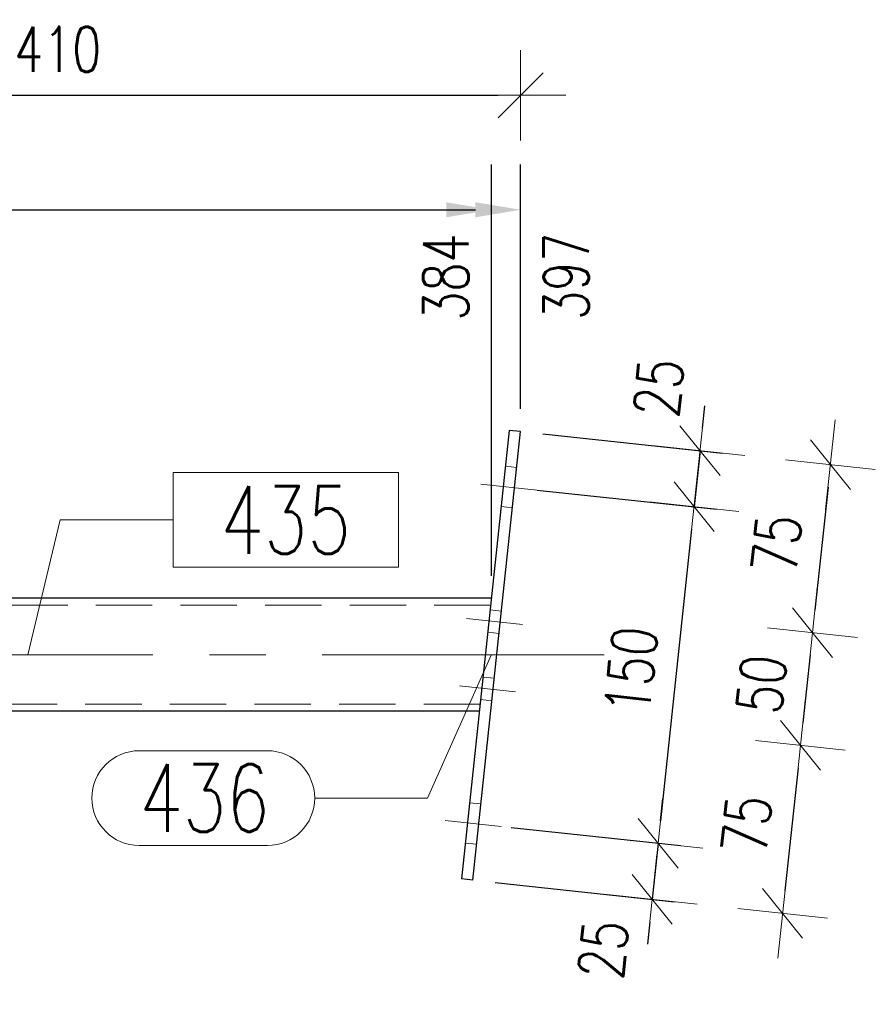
# Model space of a CAD drawing. Header units: millimetres. Extents: x -875 to -363, y 16471 to 16844.
# Tile 7 of 15: x -684 to -646, y 16518 to 16562. Entities that reach past the tile are written whole.
import ezdxf

# ---------------------------------------------------------------- set-up
doc = ezdxf.new("R2010")
doc.units = ezdxf.units.MM
doc.header["$LTSCALE"] = 10
doc.linetypes.add('HIDDEN', pattern=[0.375, 0.25, -0.125])
doc.linetypes.add('MITTE', pattern=[2, 1.25, -0.25, 0.25, -0.25])
doc.layers.get('Defpoints').update_dxf_attribs({"color": 1})
for name, color, linetype, lineweight in [('PS_DIM', 4, 'Continuous', 13), ('PS_Hidden', 2, 'HIDDEN', 9), ('PS_Mid', 5, 'MITTE', 15), ('PS_Pos', 1, 'Continuous', 15), ('PS_Shape', 161, 'Continuous', 30), ('PS_SOLID', 7, 'Continuous', 30)]:
    doc.layers.add(name, color=color, linetype=linetype, lineweight=lineweight)
doc.styles.add('simplex', font='simplex.shx', dxfattribs={"width": 0.75})
doc.dimstyles.new('1_10_GŁ_DS1-LS10', dxfattribs={"dimtxt": 2, "dimasz": 2, "dimexe": 2, "dimexo": 1, "dimgap": 1, "dimtad": 1, "dimjust": 4, "dimdec": 0, "dimlfac": 10, "dimtxsty": 'simplex', "dimblk1": 'NONE', "dimsah": 1, "dimcen": 2, "dimclrd": 256, "dimclre": 256, "dimclrt": 3, "dimadec": 1, "dimazin": 0, "dimtfac": 1, "dimtdec": 0, "dimtmove": 2, "dimatfit": 3, "dimfxl": 1, "dimarcsym": 0})
doc.dimstyles.new('1_10_PRZ', dxfattribs={"dimtxt": 2, "dimasz": 1, "dimexe": 2, "dimexo": 5, "dimgap": 1, "dimtad": 1, "dimdec": 0, "dimlfac": 10, "dimtxsty": 'simplex', "dimblk": 'dimznak', "dimcen": 2, "dimse1": 1, "dimse2": 1, "dimclrt": 3, "dimadec": 1, "dimazin": 0, "dimtfac": 1, "dimtdec": 0, "dimtix": 1, "dimtmove": 2, "dimatfit": 3, "dimldrblk": 'dim-grot', "dimfxl": 1, "dimarcsym": 0})
doc.dimstyles.new('1_10_PRZ_DS1-LS10', dxfattribs={"dimtxt": 2, "dimasz": 1, "dimexe": 2, "dimexo": 5, "dimgap": 1, "dimtad": 1, "dimdec": 0, "dimlfac": 10, "dimtxsty": 'simplex', "dimblk": 'dimznak', "dimcen": 2, "dimse1": 1, "dimse2": 1, "dimclrt": 3, "dimadec": 1, "dimazin": 0, "dimtfac": 1, "dimtdec": 0, "dimtix": 1, "dimtmove": 2, "dimatfit": 3, "dimldrblk": 'dim-grot', "dimfxl": 1, "dimarcsym": 0})
doc.dimstyles.new('1_10_SC', dxfattribs={"dimtxt": 2, "dimasz": 1, "dimexe": 1, "dimexo": 1, "dimgap": 1, "dimtad": 1, "dimdec": 0, "dimlfac": 10, "dimtxsty": 'simplex', "dimblk": 'dimznak', "dimcen": 2, "dimclrd": 256, "dimclre": 256, "dimclrt": 3, "dimadec": 1, "dimazin": 0, "dimtfac": 1, "dimtdec": 0, "dimtix": 1, "dimtmove": 2, "dimatfit": 3, "dimldrblk": 'dim-grot', "dimfxl": 1, "dimarcsym": 0})
doc.dimstyles.new('średnice', dxfattribs={"dimtxt": 2, "dimasz": 2.5, "dimexe": 1, "dimexo": 1, "dimgap": 1, "dimtad": 1, "dimdec": 0, "dimlfac": 10, "dimtxsty": 'simplex', "dimcen": 2, "dimclrd": 256, "dimclre": 256, "dimclrt": 3, "dimadec": 1, "dimazin": 0, "dimtfac": 1, "dimtdec": 0, "dimtix": 1, "dimtmove": 1, "dimatfit": 0, "dimfxl": 1, "dimarcsym": 0})

# ---------------------------------------------------------------- blocks, each defined once
blk = doc.blocks.new('*D144')
at = {"layer": 'Defpoints', "color": 0, "transparency": 16777216}
for p in [(-662.766, 16553.471), (-701.214, 16536.249), (-662.766, 16536.249)]:
    blk.add_point(p, dxfattribs=at)
at = {"layer": 'PS_DIM', "lineweight": -2, "transparency": 16777216}
for p, q in [((-701.214, 16537.249), (-701.214, 16555.471)), ((-662.766, 16537.249), (-662.766, 16555.471)), ((-701.214, 16553.471), (-664.766, 16553.471))]:
    blk.add_line(p, q, dxfattribs=at)
at = {"layer": 'PS_DIM', "transparency": 16777216}
blk.add_solid([(-664.766, 16553.804), (-664.766, 16553.137), (-662.766, 16553.471)], dxfattribs=at)
at = {"layer": 'PS_DIM', "color": 3, "transparency": 16777216, "insert": (-664.786, 16550.486), "char_height": 2, "attachment_point": 5, "rotation": 90, "style": 'simplex'}
blk.add_mtext('384', dxfattribs=at)
blk = doc.blocks.new('_None')
blk = doc.blocks.new('*D145')
at = {"layer": 'Defpoints', "color": 0, "transparency": 16777216}
for p in [(-661.474, 16553.471), (-661.474, 16543.64), (-701.214, 16536.249)]:
    blk.add_point(p, dxfattribs=at)
at = {"layer": 'PS_DIM', "lineweight": -2, "transparency": 16777216}
for p, q in [((-701.214, 16537.249), (-701.214, 16555.471)), ((-661.474, 16544.64), (-661.474, 16555.471)), ((-701.214, 16553.471), (-663.474, 16553.471))]:
    blk.add_line(p, q, dxfattribs=at)
at = {"layer": 'PS_DIM', "transparency": 16777216}
blk.add_solid([(-663.474, 16553.804), (-663.474, 16553.137), (-661.474, 16553.471)], dxfattribs=at)
at = {"layer": 'PS_DIM', "color": 3, "transparency": 16777216, "insert": (-659.454, 16550.522), "char_height": 2, "attachment_point": 5, "rotation": 90, "style": 'simplex'}
blk.add_mtext('397', dxfattribs=at)
blk = doc.blocks.new('dimznak')
at = {"color": 0}
for points in [[(0, 2), (0, -2)], [(-2, 0), (2, 0)]]:
    blk.add_lwpolyline(points, dxfattribs=at)
at = {"color": 2}
blk.add_lwpolyline([(1, 1), (-1, -1)], dxfattribs=at)
blk = doc.blocks.new('*D152')
at = {"layer": 'Defpoints', "color": 0, "transparency": 16777216}
for p in [(-661.474, 16543.64), (-661.74, 16541.154), (-653.785, 16540.305)]:
    blk.add_point(p, dxfattribs=at)
at = {"layer": 'PS_DIM', "lineweight": -2, "transparency": 16777216}
for p, q in [((-653.414, 16543.785), (-653.307, 16544.779)), ((-660.48, 16543.533), (-652.525, 16542.684)), ((-653.52, 16542.791), (-653.785, 16540.305)), ((-660.745, 16541.048), (-652.791, 16540.199)), ((-653.891, 16539.31), (-653.997, 16538.316))]:
    blk.add_line(p, q, dxfattribs=at)
for p, rotation in [((-653.52, 16542.791), 263.9079972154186), ((-653.785, 16540.305), 83.90799721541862)]:
    blk.add_blockref('dimznak', p, dxfattribs=dict(at, rotation=rotation))
at = {"layer": 'PS_DIM', "color": 3, "transparency": 16777216, "insert": (-655.35, 16545.582), "char_height": 2, "attachment_point": 5, "rotation": 83.908, "style": 'simplex'}
blk.add_mtext('25', dxfattribs=at)
blk = doc.blocks.new('dim-grot')
blk.add_hatch(color=256).paths.add_polyline_path([(0, 0), (-2, 0.5), (-2, -0.5)])
blk.add_lwpolyline([(0, 0), (-2, 0.5), (-2, -0.5), (0, 0)])
blk = doc.blocks.new('*D153')
at = {"layer": 'Defpoints', "color": 0, "transparency": 16777216}
for p in [(-661.74, 16541.154), (-662.88, 16526.19), (-655.377, 16525.389)]:
    blk.add_point(p, dxfattribs=at)
at = {"layer": 'PS_DIM', "lineweight": -2, "transparency": 16777216}
for p, q in [((-660.745, 16541.048), (-652.791, 16540.199)), ((-653.891, 16539.31), (-655.271, 16526.384)), ((-661.886, 16526.084), (-654.383, 16525.283))]:
    blk.add_line(p, q, dxfattribs=at)
for p, rotation in [((-653.785, 16540.305), 83.90799721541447), ((-655.377, 16525.389), 263.9079972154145)]:
    blk.add_blockref('dimznak', p, dxfattribs=dict(at, rotation=rotation))
at = {"layer": 'PS_DIM', "color": 3, "transparency": 16777216, "insert": (-656.57, 16533.059), "char_height": 2, "attachment_point": 5, "rotation": 83.908, "style": 'simplex'}
blk.add_mtext('150', dxfattribs=at)
blk = doc.blocks.new('*D154')
at = {"layer": 'Defpoints', "color": 0, "transparency": 16777216}
for p in [(-662.88, 16526.19), (-663.597, 16523.752), (-655.642, 16522.903)]:
    blk.add_point(p, dxfattribs=at)
at = {"layer": 'PS_DIM', "lineweight": -2, "transparency": 16777216}
for p, q in [((-655.271, 16526.384), (-655.165, 16527.378)), ((-661.886, 16526.084), (-654.383, 16525.283)), ((-655.377, 16525.389), (-655.642, 16522.903)), ((-662.603, 16523.646), (-654.648, 16522.797)), ((-655.748, 16521.909), (-655.854, 16520.915))]:
    blk.add_line(p, q, dxfattribs=at)
for p, rotation in [((-655.377, 16525.389), 263.9079972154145), ((-655.642, 16522.903), 83.90799721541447)]:
    blk.add_blockref('dimznak', p, dxfattribs=dict(at, rotation=rotation))
at = {"layer": 'PS_DIM', "color": 3, "transparency": 16777216, "insert": (-657.81, 16520.681), "char_height": 2, "attachment_point": 5, "rotation": 83.908, "style": 'simplex'}
blk.add_mtext('25', dxfattribs=at)
blk = doc.blocks.new('*D155')
at = {"layer": 'Defpoints', "color": 0, "transparency": 16777216}
for p in [(-661.972, 16543.693), (-662.766, 16536.249), (-648.534, 16534.73)]:
    blk.add_point(p, dxfattribs=at)
at = {"layer": 'PS_DIM', "color": 0, "lineweight": -2, "transparency": 16777216}
blk.add_line((-647.846, 16541.179), (-648.428, 16535.724), dxfattribs=at)
for p, rotation in [((-647.739, 16542.174), 83.90799721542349), ((-648.534, 16534.73), 263.9079972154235)]:
    blk.add_blockref('dimznak', p, dxfattribs=dict(at, rotation=rotation))
at = {"layer": 'PS_DIM', "color": 3, "transparency": 16777216, "insert": (-650.125, 16538.664), "char_height": 2, "attachment_point": 5, "rotation": 83.908, "style": 'simplex'}
blk.add_mtext('75', dxfattribs=at)
blk = doc.blocks.new('*D156')
at = {"layer": 'Defpoints', "color": 0, "transparency": 16777216}
for p in [(-662.766, 16536.249), (-663.3, 16531.249), (-649.068, 16529.73)]:
    blk.add_point(p, dxfattribs=at)
at = {"layer": 'PS_DIM', "color": 0, "lineweight": -2, "transparency": 16777216}
blk.add_line((-648.64, 16533.736), (-648.961, 16530.724), dxfattribs=at)
for p, rotation in [((-648.534, 16534.73), 83.90799721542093), ((-649.068, 16529.73), 263.9079972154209)]:
    blk.add_blockref('dimznak', p, dxfattribs=dict(at, rotation=rotation))
at = {"layer": 'PS_DIM', "color": 3, "transparency": 16777216, "insert": (-650.789, 16532.442), "char_height": 2, "attachment_point": 5, "rotation": 83.908, "style": 'simplex'}
blk.add_mtext('50', dxfattribs=at)
blk = doc.blocks.new('*D157')
at = {"layer": 'Defpoints', "color": 0, "transparency": 16777216}
for p in [(-663.3, 16531.249), (-664.094, 16523.806), (-649.862, 16522.287)]:
    blk.add_point(p, dxfattribs=at)
at = {"layer": 'PS_DIM', "color": 0, "lineweight": -2, "transparency": 16777216}
blk.add_line((-649.174, 16528.736), (-649.756, 16523.281), dxfattribs=at)
for p, rotation in [((-649.068, 16529.73), 83.90799721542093), ((-649.862, 16522.287), 263.9079972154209)]:
    blk.add_blockref('dimznak', p, dxfattribs=dict(at, rotation=rotation))
at = {"layer": 'PS_DIM', "color": 3, "transparency": 16777216, "insert": (-651.453, 16526.221), "char_height": 2, "attachment_point": 5, "rotation": 83.908, "style": 'simplex'}
blk.add_mtext('75', dxfattribs=at)
blk = doc.blocks.new('*D158')
at = {"layer": 'Defpoints', "color": 0, "transparency": 16777216}
for p in [(-702.009, 16543.693), (-700.681, 16531.249), (-663.3, 16531.249), (-699.886, 16523.806), (-693.919, 16521.248)]:
    blk.add_point(p, dxfattribs=at)
at = {"layer": 'PS_DIM', "lineweight": -2, "transparency": 16777216}
blk.add_line((-699.78, 16522.811), (-699.293, 16518.251), dxfattribs=at)
blk.add_arc((-700.681, 16531.249), 12.072, 287.9785, 348.1135, dxfattribs=at)
at = {"layer": 'PS_DIM', "transparency": 16777216}
for points in [[(-689.282, 16528.806), (-688.453, 16528.719), (-688.608, 16531.249)], [(-696.868, 16519.359), (-697.041, 16520.174), (-699.4, 16519.245)]]:
    blk.add_solid(points, dxfattribs=at)
at = {"layer": 'PS_DIM', "color": 3, "transparency": 16777216, "insert": (-693.332, 16524.643), "char_height": 2, "attachment_point": 5, "rotation": 48.046, "style": 'simplex'}
blk.add_mtext('83,9°', dxfattribs=at)
blk = doc.blocks.new('*D180')
at = {"layer": 'Defpoints', "color": 0, "transparency": 16777216}
for p in [(-661.474, 16558.545), (-702.506, 16543.64), (-661.474, 16543.64)]:
    blk.add_point(p, dxfattribs=at)
at = {"layer": 'PS_DIM', "color": 0, "lineweight": -2, "transparency": 16777216}
blk.add_line((-701.506, 16558.545), (-662.474, 16558.545), dxfattribs=at)
at = {"layer": 'PS_DIM', "color": 0, "lineweight": -2, "transparency": 16777216, "rotation": 180}
blk.add_blockref('dimznak', (-702.506, 16558.545), dxfattribs=at)
at = {"layer": 'PS_DIM', "color": 0, "lineweight": -2, "transparency": 16777216}
blk.add_blockref('dimznak', (-661.474, 16558.545), dxfattribs=at)
at = {"layer": 'PS_DIM', "color": 3, "transparency": 16777216, "insert": (-681.99, 16560.585), "char_height": 2, "attachment_point": 5, "style": 'simplex'}
blk.add_mtext('410', dxfattribs=at)
blk = doc.blocks.new('*X263')
at = {"layer": 'PS_Hidden', "color": 2, "linetype": 'HIDDEN'}
for p, q in [((-701.839, 16542.102), (-702.336, 16542.049)), ((-662.141, 16542.102), (-661.644, 16542.049)), ((-701.648, 16540.312), (-702.145, 16540.259)), ((-662.332, 16540.312), (-661.835, 16540.259)), ((-662.798, 16535.949), (-701.182, 16535.949)), ((-701.657, 16535.685), (-701.16, 16535.738)), ((-662.323, 16535.685), (-662.821, 16535.738)), ((-701.551, 16534.69), (-701.054, 16534.743)), ((-662.43, 16534.69), (-662.927, 16534.743)), ((-701.339, 16532.702), (-700.841, 16532.755)), ((-662.642, 16532.702), (-663.139, 16532.755)), ((-701.232, 16531.707), (-700.735, 16531.76)), ((-663.268, 16531.549), (-700.713, 16531.549)), ((-662.748, 16531.707), (-663.245, 16531.76)), ((-700.247, 16527.186), (-700.744, 16527.133)), ((-663.733, 16527.186), (-663.236, 16527.133)), ((-700.056, 16525.396), (-700.553, 16525.343)), ((-663.924, 16525.396), (-663.427, 16525.343))]:
    blk.add_line(p, q, dxfattribs=at)
at = {"layer": 'PS_Mid', "color": 5, "linetype": 'MITTE'}
for p, q in [((-703.235, 16541.048), (-700.749, 16541.313)), ((-660.745, 16541.048), (-663.231, 16541.313)), ((-700.112, 16535.347), (-702.598, 16535.081)), ((-663.868, 16535.347), (-661.382, 16535.081)), ((-657.766, 16533.749), (-706.214, 16533.749)), ((-699.794, 16532.364), (-702.28, 16532.098)), ((-664.186, 16532.364), (-661.701, 16532.098)), ((-701.643, 16526.132), (-699.157, 16526.398)), ((-662.337, 16526.132), (-664.823, 16526.398))]:
    blk.add_line(p, q, dxfattribs=at)
at = {"layer": 'PS_SOLID', "color": 7, "linetype": 'Continuous'}
for p, q in [((-702.506, 16543.64), (-702.009, 16543.693)), ((-700.383, 16523.752), (-702.506, 16543.64)), ((-699.886, 16523.806), (-702.009, 16543.693)), ((-661.972, 16543.693), (-664.094, 16523.806)), ((-663.597, 16523.752), (-661.474, 16543.64)), ((-661.474, 16543.64), (-661.972, 16543.693)), ((-662.766, 16536.249), (-701.214, 16536.249)), ((-663.3, 16531.249), (-700.681, 16531.249)), ((-700.383, 16523.752), (-699.886, 16523.806)), ((-663.597, 16523.752), (-664.094, 16523.806))]:
    blk.add_line(p, q, dxfattribs=at)
blk = doc.blocks.new('*X264')
at = {"color": 1}
for p, q in [((-666.891, 16541.823), (-676.877, 16541.823)), ((-676.877, 16541.823), (-676.877, 16537.623)), ((-666.891, 16537.623), (-666.891, 16541.823)), ((-683.31, 16533.749), (-681.877, 16539.723)), ((-681.877, 16539.723), (-676.877, 16539.723)), ((-676.877, 16537.623), (-666.891, 16537.623))]:
    blk.add_line(p, q, dxfattribs=at)
at = {"color": 30, "style": 'simplex', "width": 0.75}
blk.add_text('435', height=3, dxfattribs=at).set_placement((-674.777, 16538.223))
blk = doc.blocks.new('*X265')
at = {"color": 1}
for p, q in [((-662.784, 16533.723), (-665.598, 16527.391)), ((-678.376, 16529.491), (-672.698, 16529.491)), ((-670.598, 16527.391), (-665.598, 16527.391)), ((-678.376, 16525.291), (-672.698, 16525.291))]:
    blk.add_line(p, q, dxfattribs=at)
for centre, start, end in [((-678.376, 16527.391), 90, 270), ((-672.698, 16527.391), 270, 90)]:
    blk.add_arc(centre, 2.1, start, end, dxfattribs=at)
at = {"color": 30, "style": 'simplex', "width": 0.75}
blk.add_text('436', height=3, dxfattribs=at).set_placement((-678.376, 16525.891))

msp = doc.modelspace()

# ---------------------------------------------------------------- block references
at = {"layer": 'PS_Pos'}
for name in ['*X264', '*X265']:
    msp.add_blockref(name, (0, 0), dxfattribs=at)
at = {"layer": 'PS_Shape', "color": 227}
msp.add_blockref('*X263', (0, 0), dxfattribs=at)

# ---------------------------------------------------------------- dimensions: what is measured, and where the dimension line sits
at = {"layer": 'PS_DIM'}
dim = msp.add_linear_dim(base=(-661.474, 16558.545), p1=(-702.506, 16543.64), p2=(-661.474, 16543.64), dimstyle='1_10_PRZ_DS1-LS10', dxfattribs=at)
dim.commit()
dim.dimension.update_dxf_attribs({"geometry": '*D180', "text_midpoint": (-681.99, 16560.585), "dimtype": 128})
for base, p2, picture, middle in [((-662.766, 16553.471), (-662.766, 16536.249), '*D144', (-664.786, 16550.486)), ((-661.474, 16553.471), (-661.474, 16543.64), '*D145', (-659.454, 16550.522))]:
    dim = msp.add_linear_dim(base=base, p1=(-701.214, 16536.249), p2=p2, dimstyle='1_10_GŁ_DS1-LS10', dxfattribs=at)
    dim.commit()
    dim.dimension.update_dxf_attribs({"geometry": picture, "text_midpoint": middle, "dimtype": 128, "text_rotation": 90})
for base, p1, p2, angle, picture, middle, dimtype in [((-653.785, 16540.305), (-661.474, 16543.64), (-661.74, 16541.154), 263.908, '*D152', (-655.35, 16545.582), 129), ((-655.642, 16522.903), (-662.88, 16526.19), (-663.597, 16523.752), 83.908, '*D154', (-657.81, 16520.681), 128)]:
    dim = msp.add_linear_dim(base=base, p1=p1, p2=p2, angle=angle, dimstyle='1_10_SC', dxfattribs=at)
    dim.commit()
    dim.dimension.update_dxf_attribs({"geometry": picture, "text_midpoint": middle, "dimtype": dimtype})
dim = msp.add_aligned_dim(p1=(-661.972, 16543.693), p2=(-662.766, 16536.249), distance=14.313, dimstyle='1_10_PRZ', dxfattribs=at)
dim.commit()
dim.dimension.update_dxf_attribs({"geometry": '*D155', "text_midpoint": (-650.125, 16538.664)})
dim = msp.add_angular_dim_2l(base=(-693.919, 16521.248), line1=((-663.3, 16531.249), (-700.681, 16531.249)), line2=((-699.886, 16523.806), (-702.009, 16543.693)), dimstyle='średnice', dxfattribs=at)
dim.commit()
dim.dimension.update_dxf_attribs({"geometry": '*D158', "text_midpoint": (-693.332, 16524.643)})
for base, p1, p2, dimstyle, picture, middle in [((-655.377, 16525.389), (-661.74, 16541.154), (-662.88, 16526.19), '1_10_SC', '*D153', (-656.57, 16533.059)), ((-649.068, 16529.73), (-662.766, 16536.249), (-663.3, 16531.249), '1_10_PRZ', '*D156', (-650.789, 16532.442)), ((-649.862, 16522.287), (-663.3, 16531.249), (-664.094, 16523.806), '1_10_PRZ', '*D157', (-651.453, 16526.221))]:
    dim = msp.add_linear_dim(base=base, p1=p1, p2=p2, angle=83.908, dimstyle=dimstyle, dxfattribs=at)
    dim.commit()
    dim.dimension.update_dxf_attribs({"geometry": picture, "text_midpoint": middle})

doc.saveas('drawing.dxf')
